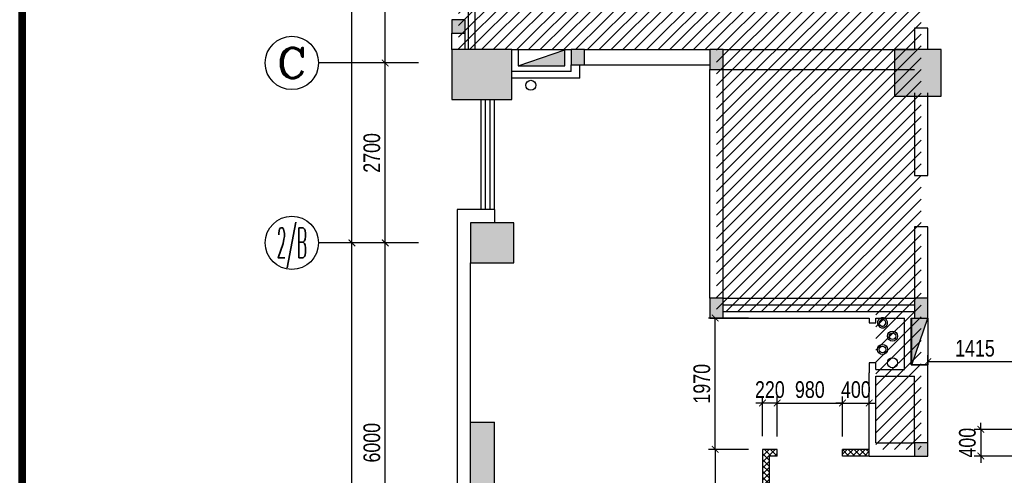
# Model space of a CAD drawing. Header units: millimetres. Extents: x -539149 to -534375, y 505028 to 505469.
# Tile 15 of 135: x -537939 to -537791, y 505186 to 505254. Entities that reach past the tile are written whole.
import ezdxf
from ezdxf.enums import TextEntityAlignment as Align

# ---------------------------------------------------------------- set-up
doc = ezdxf.new("R2010")
doc.units = ezdxf.units.MM
doc.header["$LTSCALE"] = 10
doc.layers.get('Defpoints').update_dxf_attribs({"color": 8})
for name, color, linetype in [('-消火栓', 242, 'Continuous'), ('A-建筑-原墙体', 2, 'Continuous'), ('A-建筑-新增墙体', 3, 'Continuous'), ('A-建筑-新砌墙体填充', 251, 'Continuous'), ('A-建筑-柱子、剪力墙', 251, 'Continuous'), ('A-建筑-窗户', 4, 'Continuous'), ('A-建筑-轴号', 3, 'Continuous'), ('A2图框$0$E-图框', 100, 'Continuous'), ('AXIS_TEXT', 50, 'Continuous'), ('B-平面-尺寸', 8, 'Continuous'), ('E-填充', 251, 'Continuous'), ('Q-立面-填充', 251, 'Continuous'), ('wm', 7, 'Continuous')]:
    doc.layers.add(name, color=color, linetype=linetype)
doc.styles.add('_TCH_AXIS', font='COMPLEX', dxfattribs={"bigfont": 'GBCBIG'})
doc.styles.add('CCD_DIM', font='txt', dxfattribs={"width": 0.8})
doc.styles.add('COMPLEX', font='COMPLEX')
doc.dimstyles.new('1-1', dxfattribs={"dimscale": 0, "dimtxt": 2.5, "dimasz": 1, "dimexe": 1, "dimexo": 1, "dimgap": 0.75, "dimtad": 1, "dimdec": 0, "dimrnd": 0.005, "dimzin": 0, "dimdsep": 46, "dimtxsty": 'CCD_DIM', "dimblk": 'ARCHTICK', "dimcen": 0.13, "dimclrd": 44, "dimclre": 44, "dimclrt": 50, "dimadec": 0, "dimazin": 0, "dimtfac": 1, "dimtdec": 0, "dimtix": 1, "dimtmove": 2, "dimatfit": 3, "dimldrblk": 'HBA_Leader_Dot', "dimfxl": 5, "dimfxlon": 1, "dimtvp": 1, "dimtolj": 1, "dimtzin": 0, "dimarcsym": 0})

# ---------------------------------------------------------------- blocks, each defined once
blk = doc.blocks.new('$TwtSys$00000434')
for p, q in [((-0.5, 0.5), (-0.5, -0.5)), ((-0.5, -0.5), (0.5, 0.5)), ((0.5, 0.5), (-0.5, 0.5)), ((0.5, -0.5), (0.5, 0.5)), ((-0.5, -0.5), (0.5, -0.5))]:
    blk.add_line(p, q)
blk.add_solid([(0.5, -0.5), (0.5, 0.5), (-0.5, -0.5)])
blk = doc.blocks.new('_ArchTick')
at = {"color": 0, "linetype": 'ByBlock', "const_width": 0.15}
blk.add_lwpolyline([(-0.5, -0.5), (0.5, 0.5)], dxfattribs=at)
blk = doc.blocks.new('HBA_Leader_Dot')
at = {"color": 0, "linetype": 'ByBlock'}
blk.add_line((-5, 0), (-10, 0), dxfattribs=at)
at = {"color": 0, "linetype": 'ByBlock', "const_width": 5}
blk.add_lwpolyline([(-2.5, 0, 1), (2.5, 0, 1)], format="xyb", close=True, dxfattribs=at)
blk = doc.blocks.new('_AXISO')
blk.add_circle((0, 0), 0.5)
at = {"layer": 'AXIS_TEXT', "style": 'COMPLEX', "width": 1.041667}
blk.add_attdef('A', text='', height=0.56, dxfattribs=at).set_placement((-0.25, -0.28), (0.25, -0.28), align=Align.FIT)
blk = doc.blocks.new('_FZH')
at = {"layer": 'A-建筑-原墙体'}
blk.add_lwpolyline([(-0.5, -0.5), (0.5, -0.5), (0.5, 0.5), (-0.5, 0.5)], close=True, dxfattribs=at)
at = {"layer": 'A-建筑-柱子、剪力墙'}
blk.add_solid([(-0.5, -0.5), (0.5, -0.5), (-0.5, 0.5), (0.5, 0.5)], dxfattribs=at)
blk = doc.blocks.new('*D644')
at = {"layer": 'A-建筑-新砌墙体填充', "color": 44, "lineweight": -2, "ltscale": 0.01, "transparency": 16777216}
for p, q in [((-537794.83, 505192.7), (-537794.83, 505193.7)), ((-537789.83, 505192.7), (-537795.83, 505192.7)), ((-537794.83, 505192.7), (-537794.83, 505188.7)), ((-537789.83, 505188.7), (-537795.83, 505188.7)), ((-537794.83, 505188.7), (-537794.83, 505187.7))]:
    blk.add_line(p, q, dxfattribs=at)
at = {"layer": 'Defpoints', "color": 0, "ltscale": 0.01, "transparency": 16777216}
for p in [(-537788.62, 505192.7), (-537794.83, 505188.7), (-537788.62, 505188.7)]:
    blk.add_point(p, dxfattribs=at)
at = {"layer": 'A-建筑-新砌墙体填充', "color": 44, "lineweight": -2, "ltscale": 0.01, "transparency": 16777216}
for p, rotation in [((-537794.83, 505192.7), 270), ((-537794.83, 505188.7), 90)]:
    blk.add_blockref('_ArchTick', p, dxfattribs=dict(at, rotation=rotation))
at = {"layer": 'A-建筑-新砌墙体填充', "color": 50, "ltscale": 0.01, "transparency": 16777216, "insert": (-537796.83, 505190.7), "char_height": 2.5, "attachment_point": 5, "rotation": 90, "style": 'CCD_DIM'}
blk.add_mtext('\\A1;400', dxfattribs=at)
blk = doc.blocks.new('*D645')
at = {"layer": 'A-建筑-新砌墙体填充', "color": 44, "lineweight": -2, "ltscale": 0.01, "transparency": 16777216}
for p, q in [((-537802.77, 505197.86), (-537802.77, 505203.86)), ((-537788.62, 505197.86), (-537788.62, 505203.86)), ((-537788.62, 505202.86), (-537802.77, 505202.86))]:
    blk.add_line(p, q, dxfattribs=at)
at = {"layer": 'Defpoints', "color": 0, "ltscale": 0.01, "transparency": 16777216}
for p in [(-537802.77, 505202.86), (-537802.77, 505188.7), (-537788.62, 505188.7)]:
    blk.add_point(p, dxfattribs=at)
at = {"layer": 'A-建筑-新砌墙体填充', "color": 44, "lineweight": -2, "ltscale": 0.01, "transparency": 16777216, "rotation": 180}
blk.add_blockref('_ArchTick', (-537802.77, 505202.86), dxfattribs=at)
at = {"layer": 'A-建筑-新砌墙体填充', "color": 44, "lineweight": -2, "ltscale": 0.01, "transparency": 16777216}
blk.add_blockref('_ArchTick', (-537788.62, 505202.86), dxfattribs=at)
at = {"layer": 'A-建筑-新砌墙体填充', "color": 50, "ltscale": 0.01, "transparency": 16777216, "insert": (-537795.7, 505204.86), "char_height": 2.5, "attachment_point": 5, "style": 'CCD_DIM'}
blk.add_mtext('\\A1;1415', dxfattribs=at)
blk = doc.blocks.new('*D673')
at = {"layer": 'A-建筑-新砌墙体填充', "color": 44, "lineweight": -2, "ltscale": 0.01, "transparency": 16777216}
for p, q in [((-537829.67, 505189.7), (-537835.67, 505189.7)), ((-537834.67, 505189.7), (-537834.67, 505173.8)), ((-537829.67, 505173.8), (-537835.67, 505173.8))]:
    blk.add_line(p, q, dxfattribs=at)
at = {"layer": 'Defpoints', "color": 0, "ltscale": 0.01, "transparency": 16777216}
for p in [(-537827.57, 505189.7), (-537834.67, 505173.8), (-537827.57, 505173.8)]:
    blk.add_point(p, dxfattribs=at)
at = {"layer": 'A-建筑-新砌墙体填充', "color": 44, "lineweight": -2, "ltscale": 0.01, "transparency": 16777216}
for p, rotation in [((-537834.67, 505189.7), 90), ((-537834.67, 505173.8), 270)]:
    blk.add_blockref('_ArchTick', p, dxfattribs=dict(at, rotation=rotation))
at = {"layer": 'A-建筑-新砌墙体填充', "color": 50, "ltscale": 0.01, "transparency": 16777216, "insert": (-537836.67, 505181.75), "char_height": 2.5, "attachment_point": 5, "rotation": 90, "style": 'CCD_DIM'}
blk.add_mtext('\\A1;1590', dxfattribs=at)
blk = doc.blocks.new('*D674')
at = {"layer": 'A-建筑-新砌墙体填充', "color": 44, "lineweight": -2, "ltscale": 0.01, "transparency": 16777216}
for p, q in [((-537827.57, 505191.66), (-537827.57, 505197.66)), ((-537825.37, 505191.66), (-537825.37, 505197.66)), ((-537827.57, 505196.66), (-537828.57, 505196.66)), ((-537825.37, 505196.66), (-537827.57, 505196.66)), ((-537825.37, 505196.66), (-537824.37, 505196.66))]:
    blk.add_line(p, q, dxfattribs=at)
at = {"layer": 'Defpoints', "color": 0, "ltscale": 0.01, "transparency": 16777216}
for p in [(-537827.57, 505196.66), (-537827.57, 505189.7), (-537825.37, 505189.7)]:
    blk.add_point(p, dxfattribs=at)
at = {"layer": 'A-建筑-新砌墙体填充', "color": 44, "lineweight": -2, "ltscale": 0.01, "transparency": 16777216}
blk.add_blockref('_ArchTick', (-537827.57, 505196.66), dxfattribs=at)
at = {"layer": 'A-建筑-新砌墙体填充', "color": 44, "lineweight": -2, "ltscale": 0.01, "transparency": 16777216, "rotation": 180}
blk.add_blockref('_ArchTick', (-537825.37, 505196.66), dxfattribs=at)
at = {"layer": 'A-建筑-新砌墙体填充', "color": 50, "ltscale": 0.01, "transparency": 16777216, "insert": (-537826.47, 505198.66), "char_height": 2.5, "attachment_point": 5, "style": 'CCD_DIM'}
blk.add_mtext('\\A1;220', dxfattribs=at)
blk = doc.blocks.new('*D676')
at = {"layer": 'A-建筑-新砌墙体填充', "color": 44, "lineweight": -2, "ltscale": 0.01, "transparency": 16777216}
for p, q in [((-537815.57, 505191.66), (-537815.57, 505197.66)), ((-537811.57, 505191.66), (-537811.57, 505197.66)), ((-537815.57, 505196.66), (-537816.57, 505196.66)), ((-537815.57, 505196.66), (-537811.57, 505196.66)), ((-537811.57, 505196.66), (-537810.57, 505196.66))]:
    blk.add_line(p, q, dxfattribs=at)
at = {"layer": 'Defpoints', "color": 0, "ltscale": 0.01, "transparency": 16777216}
for p in [(-537811.57, 505196.66), (-537815.57, 505189.7), (-537811.57, 505189.7)]:
    blk.add_point(p, dxfattribs=at)
at = {"layer": 'A-建筑-新砌墙体填充', "color": 44, "lineweight": -2, "ltscale": 0.01, "transparency": 16777216}
blk.add_blockref('_ArchTick', (-537815.57, 505196.66), dxfattribs=at)
at = {"layer": 'A-建筑-新砌墙体填充', "color": 44, "lineweight": -2, "ltscale": 0.01, "transparency": 16777216, "rotation": 180}
blk.add_blockref('_ArchTick', (-537811.57, 505196.66), dxfattribs=at)
at = {"layer": 'A-建筑-新砌墙体填充', "color": 50, "ltscale": 0.01, "transparency": 16777216, "insert": (-537813.57, 505198.66), "char_height": 2.5, "attachment_point": 5, "style": 'CCD_DIM'}
blk.add_mtext('\\A1;400', dxfattribs=at)
blk = doc.blocks.new('*D677')
at = {"layer": 'A-建筑-新砌墙体填充', "color": 44, "lineweight": -2, "ltscale": 0.01, "transparency": 16777216}
for p, q in [((-537829.67, 505209.4), (-537835.67, 505209.4)), ((-537834.67, 505189.7), (-537834.67, 505209.4)), ((-537829.67, 505189.7), (-537835.67, 505189.7))]:
    blk.add_line(p, q, dxfattribs=at)
at = {"layer": 'Defpoints', "color": 0, "ltscale": 0.01, "transparency": 16777216}
for p in [(-537834.67, 505209.4), (-537827.57, 505209.4), (-537827.57, 505189.7)]:
    blk.add_point(p, dxfattribs=at)
at = {"layer": 'A-建筑-新砌墙体填充', "color": 44, "lineweight": -2, "ltscale": 0.01, "transparency": 16777216}
for p, rotation in [((-537834.67, 505209.4), 90), ((-537834.67, 505189.7), 270)]:
    blk.add_blockref('_ArchTick', p, dxfattribs=dict(at, rotation=rotation))
at = {"layer": 'A-建筑-新砌墙体填充', "color": 50, "ltscale": 0.01, "transparency": 16777216, "insert": (-537836.67, 505199.55), "char_height": 2.5, "attachment_point": 5, "rotation": 90, "style": 'CCD_DIM'}
blk.add_mtext('\\A1;1970', dxfattribs=at)
blk = doc.blocks.new('A2图框')
at = {"layer": 'A2图框$0$E-图框', "color": 4, "const_width": 1.13}
blk.add_lwpolyline([(-363.4, 295.3), (209.38, 295.3), (209.38, -104.9), (-363.4, -104.9)], close=True, dxfattribs=at)

msp = doc.modelspace()

# ---------------------------------------------------------------- hatches: boundary and pattern name
at = {"layer": 'A-建筑-新砌墙体填充', "ltscale": 0.01}
h = msp.add_hatch(dxfattribs=at)
h.set_pattern_fill('ANSI37', color=251, scale=20, style=0, double=1)
h.set_pattern_definition([(45, (-537867.7732, 505134.10865), (-0.4490128, 0.4490128), []), (135, (-537867.7732, 505134.10865), (-0.4490128, -0.4490128), [])])
h.paths.add_polyline_path([(-537586.773, 505361.249), (-537587.773, 505361.249), (-537587.773, 505290.099), (-537586.773, 505290.099)])
h.paths.add_polyline_path([(-537586.773, 505280.099), (-537587.773, 505280.099), (-537587.773, 505277.099), (-537586.773, 505277.099)])
h.paths.add_polyline_path([(-537546.773, 505349.799), (-537547.773, 505349.799), (-537547.773, 505348.599), (-537546.773, 505348.599)])
h.paths.add_polyline_path([(-537546.773, 505339.599), (-537547.773, 505339.599), (-537547.773, 505330.699), (-537547.173, 505330.699), (-537547.173, 505338.699), (-537546.773, 505338.699)])
h.paths.add_polyline_path([(-537650.073, 505277.099), (-537652.073, 505277.099), (-537652.073, 505276.099), (-537651.073, 505276.099), (-537651.073, 505230.499), (-537688.073, 505230.499), (-537688.073, 505276.099), (-537687.073, 505276.099), (-537687.073, 505277.099), (-537689.073, 505277.099), (-537689.073, 505230.499), (-537788.623, 505230.498), (-537788.623, 505225.999), (-537787.623, 505225.999), (-537787.623, 505229.499), (-537760.123, 505229.499), (-537760.123, 505189.699), (-537761.123, 505189.699), (-537761.123, 505188.699), (-537758.123, 505188.699), (-537758.123, 505189.699), (-537759.123, 505189.699), (-537759.123, 505229.499), (-537731.623, 505229.499), (-537731.623, 505189.699), (-537732.623, 505189.699), (-537732.623, 505188.699), (-537729.623, 505188.699), (-537729.623, 505189.699), (-537730.623, 505189.699), (-537730.623, 505229.499), (-537703.123, 505229.499), (-537703.123, 505189.699), (-537704.123, 505189.699), (-537704.123, 505188.699), (-537701.123, 505188.699), (-537701.123, 505189.699), (-537702.123, 505189.699), (-537702.123, 505229.499), (-537674.623, 505229.499), (-537674.623, 505189.699), (-537675.623, 505189.699), (-537675.623, 505188.699), (-537672.623, 505188.699), (-537672.623, 505189.699), (-537673.623, 505189.699), (-537673.623, 505229.499), (-537651.073, 505229.499), (-537651.073, 505189.699), (-537652.073, 505189.699), (-537652.073, 505188.699), (-537650.073, 505188.699)])
h.paths.add_polyline_path([(-537786.623, 505189.699), (-537787.623, 505189.699), (-537787.623, 505192.699), (-537788.623, 505192.699), (-537788.623, 505188.699), (-537786.623, 505188.699)])
h.paths.add_polyline_path([(-537800.673, 505173.799), (-537810.173, 505173.799), (-537810.173, 505172.799), (-537809.173, 505172.799), (-537809.173, 505166.699), (-537808.173, 505166.699), (-537808.173, 505172.799), (-537800.673, 505172.799)])
h.paths.add_polyline_path([(-537811.573, 505189.699), (-537815.573, 505189.699), (-537815.573, 505188.699), (-537811.573, 505188.699)])
h.paths.add_polyline_path([(-537819.973, 505173.799), (-537826.573, 505173.799), (-537826.573, 505188.699), (-537825.373, 505188.699), (-537825.373, 505189.699), (-537827.573, 505189.699), (-537827.573, 505173.799), (-537867.773, 505173.799), (-537867.773, 505172.799), (-537819.973, 505172.799)])
h.paths.add_polyline_path([(-537808.173, 505157.699), (-537809.173, 505157.699), (-537809.173, 505134.109), (-537808.173, 505134.109)])
h.paths.add_polyline_path([(-537744.173, 505173.799), (-537747.173, 505173.799), (-537747.173, 505172.799), (-537746.173, 505172.799), (-537746.173, 505134.109), (-537745.173, 505134.109), (-537745.173, 505172.799), (-537744.173, 505172.799)])
h.paths.add_polyline_path([(-537712.173, 505173.799), (-537720.173, 505173.799), (-537720.173, 505172.799), (-537716.673, 505172.799), (-537716.673, 505165.699), (-537715.673, 505165.699), (-537715.673, 505172.799), (-537712.173, 505172.799)])
h.paths.add_polyline_path([(-537715.673, 505156.699), (-537716.673, 505156.699), (-537716.673, 505134.109), (-537716.173, 505134.109, 0.0050277), (-537715.673, 505134.118)])
h.paths.add_polyline_path([(-537681.673, 505173.799), (-537684.673, 505173.799), (-537684.673, 505172.799), (-537683.673, 505172.799), (-537683.673, 505145.099), (-537682.673, 505145.099), (-537682.673, 505172.799), (-537681.673, 505172.799)])
h.paths.add_polyline_path([(-537662.073, 505173.799), (-537662.973, 505173.799), (-537671.873, 505173.799), (-537671.873, 505172.799), (-537662.973, 505172.799), (-537662.973, 505161.899), (-537660.473, 505161.899), (-537660.473, 505164.899), (-537662.073, 505164.899), (-537662.073, 505166.899)])
h.paths.add_polyline_path([(-537660.973, 505163.149, -1), (-537662.473, 505163.149, -1)], flags=16)
at = {"layer": 'E-填充', "ltscale": 0.01}
for points in [[(-537874.173, 505254.199), (-537874.173, 505252.199), (-537872.173, 505252.199), (-537872.173, 505254.199)], [(-537856.273, 505249.699), (-537856.273, 505247.399), (-537854.273, 505247.399), (-537854.273, 505249.699)], [(-537835.473, 505249.699), (-537835.473, 505246.699), (-537833.473, 505246.699), (-537833.473, 505249.699)], [(-537835.473, 505212.399), (-537835.473, 505209.399), (-537833.473, 505209.399), (-537833.473, 505212.399)], [(-537804.773, 505212.399), (-537804.773, 505209.399), (-537802.773, 505209.399), (-537802.773, 505212.399)], [(-537867.773, 505188.899), (-537867.773, 505193.699), (-537871.373, 505193.699), (-537871.373, 505188.899), (-537871.373, 505162.699), (-537867.773, 505162.699)], [(-537804.773, 505190.699), (-537804.773, 505188.699), (-537802.773, 505188.699), (-537802.773, 505190.699)]]:
    msp.add_hatch(color=256, dxfattribs=at).paths.add_polyline_path(points)
at = {"layer": 'Q-立面-填充', "ltscale": 0.005}
h = msp.add_hatch(dxfattribs=at)
h.set_pattern_fill('ANSI31', color=256, scale=1000, style=0)
h.set_pattern_definition([(45, (-537873.1732, 505189.6987), (-0.883883, 0.883883), [])])
h.paths.add_polyline_path([(-537810.573, 505189.699), (-537803.773, 505189.699), (-537803.773, 505307.899), (-537840.673, 505307.899), (-537840.673, 505336.099), (-537873.173, 505336.099), (-537873.173, 505249.699), (-537834.473, 505249.699), (-537834.473, 505210.399), (-537810.573, 505210.399)])

# ---------------------------------------------------------------- linework, layer by layer
at = {"ltscale": 0.01}
msp.add_line((-537802.773, 505209.399, 0.069), (-537802.773, 505202.399, 0.069), dxfattribs=at)
at = {"color": 31, "ltscale": 0.01}
for centre, radius in [((-537808.073, 505206.699, 0.069), 0.75), ((-537808.073, 505206.699, 0.069), 0.5), ((-537809.573, 505204.699, 0.069), 0.75), ((-537809.573, 505204.699, 0.069), 0.5), ((-537808.073, 505202.699, 0.069), 0.75)]:
    msp.add_circle(centre, radius, dxfattribs=at)
at = {"color": 31, "ltscale": 0.01, "extrusion": (0, 0, -1)}
for major_axis, start_param, end_param in [((0.619, 0.424), -0.0001152, 6.2830701), ((0.412, 0.283), 0.0004212, 6.2836065)]:
    msp.add_ellipse((-537809.573, 505208.698, 0.069), major_axis=major_axis, ratio=1, start_param=start_param, end_param=end_param, dxfattribs=at)
at = {"layer": 'A-建筑-原墙体', "ltscale": 0.01}
for p, q in [((-537871.673, 505249.699, 0.069), (-537871.673, 505258.199, 0.069)), ((-537870.673, 505249.699, 0.069), (-537870.673, 505258.199, 0.069)), ((-537874.173, 505254.199, 0.069), (-537874.173, 505252.199, 0.069)), ((-537872.173, 505254.199, 0.069), (-537874.173, 505254.199, 0.069)), ((-537872.173, 505252.199, 0.069), (-537872.173, 505254.199, 0.069)), ((-537874.173, 505249.699, 0.069), (-537874.173, 505252.199, 0.069)), ((-537874.173, 505252.199, 0.069), (-537872.173, 505252.199, 0.069)), ((-537872.173, 505249.699, 0.069), (-537872.173, 505252.199, 0.069)), ((-537802.773, 505252.949, 0.069), (-537804.773, 505252.949, 0.069)), ((-537804.773, 505252.949, 0.069), (-537804.773, 505249.699, 0.069)), ((-537802.773, 505249.699, 0.069), (-537802.773, 505252.949, 0.069)), ((-537856.273, 505249.699, 0.069), (-537856.273, 505247.399, 0.069)), ((-537854.273, 505249.699, 0.069), (-537856.273, 505249.699, 0.069)), ((-537854.273, 505249.699, 0.069), (-537835.473, 505249.699, 0.069)), ((-537854.273, 505247.399, 0.069), (-537854.273, 505249.699, 0.069)), ((-537835.473, 505249.699, 0.069), (-537835.473, 505246.699, 0.069)), ((-537833.473, 505249.699, 0.069), (-537835.473, 505249.699, 0.069)), ((-537833.473, 505249.699, 0.069), (-537804.773, 505249.699, 0.069)), ((-537833.473, 505246.699, 0.069), (-537833.473, 505249.699, 0.069)), ((-537856.273, 505246.399, 0.069), (-537865.173, 505246.399, 0.069)), ((-537856.273, 505246.399, 0.069), (-537856.273, 505247.399, 0.069)), ((-537856.273, 505247.399, 0.069), (-537854.273, 505247.399, 0.069)), ((-537854.973, 505245.399, 0.069), (-537854.973, 505247.399, 0.069)), ((-537854.273, 505247.399, 0.069), (-537835.473, 505247.399, 0.069)), ((-537835.473, 505212.399, 0.069), (-537835.473, 505246.699, 0.069)), ((-537835.473, 505246.699, 0.069), (-537833.473, 505246.699, 0.069)), ((-537833.473, 505246.699, 0.069), (-537804.773, 505246.699, 0.069)), ((-537833.473, 505212.399, 0.069), (-537833.473, 505246.699, 0.069)), ((-537854.973, 505245.399, 0.069), (-537865.173, 505245.399, 0.069)), ((-537804.773, 505243.199, 0.069), (-537804.773, 505230.799, 0.069)), ((-537802.773, 505230.799, 0.069), (-537802.773, 505243.199, 0.069)), ((-537804.773, 505230.799, 0.069), (-537802.773, 505230.799, 0.069)), ((-537867.773, 505225.699, 0.069), (-537873.373, 505225.699, 0.069)), ((-537873.373, 505225.699, 0.069), (-537873.373, 505180.699, 0.069)), ((-537867.773, 505225.699, 0.069), (-537867.773, 505223.699, 0.069)), ((-537804.773, 505223.099, 0.069), (-537804.773, 505212.399, 0.069)), ((-537802.773, 505223.099, 0.069), (-537804.773, 505223.099, 0.069)), ((-537802.773, 505212.399, 0.069), (-537802.773, 505223.099, 0.069)), ((-537871.373, 505193.799, 0.069), (-537871.373, 505217.699, 0.069)), ((-537835.473, 505212.399, 0.069), (-537835.473, 505209.399, 0.069)), ((-537833.473, 505212.399, 0.069), (-537835.473, 505212.399, 0.069)), ((-537833.473, 505212.399, 0.069), (-537804.773, 505212.399, 0.069)), ((-537833.473, 505209.399, 0.069), (-537833.473, 505212.399, 0.069)), ((-537804.773, 505212.399, 0.069), (-537804.773, 505209.399, 0.069)), ((-537802.773, 505212.399, 0.069), (-537804.773, 505212.399, 0.069)), ((-537802.773, 505209.399, 0.069), (-537802.773, 505212.399, 0.069)), ((-537833.473, 505211.399, 0.069), (-537804.773, 505211.399, 0.069)), ((-537835.473, 505209.399, 0.069), (-537833.473, 505209.399, 0.069)), ((-537833.473, 505210.399, 0.069), (-537810.773, 505210.399, 0.069)), ((-537833.473, 505209.399, 0.069), (-537811.573, 505209.399, 0.069)), ((-537811.573, 505209.399, 0.069), (-537811.573, 505208.699, 0.069)), ((-537810.773, 505210.399, 0.069), (-537805.773, 505210.399, 0.069)), ((-537810.573, 505208.699, 0.069), (-537810.573, 505209.399, 0.069)), ((-537810.573, 505209.399, 0.069), (-537806.273, 505209.399, 0.069)), ((-537806.273, 505201.699, 0.069), (-537806.273, 505209.399, 0.069)), ((-537805.773, 505210.399, 0.069), (-537804.773, 505210.399, 0.069)), ((-537805.273, 505202.399, 0.069), (-537805.273, 505209.399, 0.069)), ((-537805.273, 505209.399, 0.069), (-537804.773, 505209.399, 0.069)), ((-537804.773, 505209.399, 0.069), (-537802.773, 505209.399, 0.069)), ((-537811.573, 505208.699, 0.069), (-537810.573, 505208.699, 0.069)), ((-537810.573, 505202.699, 0.069), (-537811.573, 505202.699, 0.069)), ((-537811.573, 505202.699, 0.069), (-537811.573, 505201.199, 0.069)), ((-537810.573, 505201.699, 0.069), (-537810.573, 505202.699, 0.069)), ((-537805.273, 505202.399, 0.069), (-537802.773, 505202.399, 0.069)), ((-537802.773, 505190.699, 0.069), (-537802.773, 505202.399, 0.069)), ((-537811.573, 505188.699, 0.069), (-537811.573, 505201.199, 0.069)), ((-537810.573, 505201.699, 0.069), (-537806.273, 505201.699, 0.069)), ((-537810.573, 505190.699, 0.069), (-537810.573, 505200.699, 0.069)), ((-537810.573, 505200.699, 0.069), (-537805.773, 505200.699, 0.069)), ((-537805.773, 505200.699, 0.069), (-537804.773, 505200.699, 0.069)), ((-537804.773, 505190.699, 0.069), (-537804.773, 505200.699, 0.069)), ((-537871.373, 505180.699, 0.069), (-537871.373, 505193.799, 0.069)), ((-537871.373, 505193.799, 0.069), (-537867.773, 505193.799, 0.069)), ((-537867.773, 505162.699, 0.069), (-537867.773, 505193.799, 0.069)), ((-537867.773, 505189.699, 0.069), (-537867.773, 505193.799, 0.069)), ((-537810.573, 505190.699, 0.069), (-537804.773, 505190.699, 0.069)), ((-537804.773, 505190.699, 0.069), (-537804.773, 505188.699, 0.069)), ((-537802.773, 505190.699, 0.069), (-537804.773, 505190.699, 0.069)), ((-537802.773, 505188.699, 0.069), (-537802.773, 505190.699, 0.069)), ((-537811.573, 505188.699, 0.069), (-537804.773, 505188.699, 0.069)), ((-537804.773, 505188.699, 0.069), (-537802.773, 505188.699, 0.069))]:
    msp.add_line(p, q, dxfattribs=at)
msp.add_circle((-537862.323, 505244.349, 0.069), 0.75, dxfattribs=at)
at = {"layer": 'A-建筑-新增墙体', "ltscale": 0.01}
for p, q in [((-537827.573, 505189.699, 0.069), (-537827.573, 505173.799, 0.069)), ((-537825.373, 505189.699, 0.069), (-537827.573, 505189.699, 0.069)), ((-537826.573, 505188.699, 0.069), (-537826.573, 505173.799, 0.069)), ((-537825.373, 505188.699, 0.069), (-537826.573, 505188.699, 0.069)), ((-537825.373, 505188.699, 0.069), (-537825.373, 505189.699, 0.069)), ((-537815.573, 505188.699, 0.069), (-537815.573, 505189.699, 0.069)), ((-537811.573, 505189.699, 0.069), (-537815.573, 505189.699, 0.069)), ((-537811.573, 505188.699, 0.069), (-537815.573, 505188.699, 0.069))]:
    msp.add_line(p, q, dxfattribs=at)
at = {"layer": 'A-建筑-窗户', "ltscale": 0.01}
for p, q in [((-537869.773, 505225.699, 0.069), (-537869.773, 505242.199, 0.069)), ((-537869.107, 505225.699, 0.069), (-537869.107, 505242.199, 0.069)), ((-537868.44, 505225.699, 0.069), (-537868.44, 505242.199, 0.069)), ((-537867.773, 505225.699, 0.069), (-537867.773, 505242.199, 0.069))]:
    msp.add_line(p, q, dxfattribs=at)
at = {"layer": 'A-建筑-轴号', "ltscale": 0.01}
for p, q in [((-537879.173, 505247.699, 0.069), (-537894.173, 505247.699, 0.069)), ((-537879.173, 505220.699, 0.069), (-537894.173, 505220.699, 0.069))]:
    msp.add_line(p, q, dxfattribs=at)
at = {"layer": 'wm', "ltscale": 0.01}
msp.add_line((-537856.273, 505249.69, 0.069), (-537865.173, 505249.69, 0.069), dxfattribs=at)

# ---------------------------------------------------------------- block references
at = {"layer": '-消火栓', "ltscale": 0.01, "yscale": 2.4}
for p, xscale, zscale, rotation in [((-537860.723, 505248.49, 0.069), 7.000000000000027, 7.000000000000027, 5.008954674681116e-06), ((-537803.973, 505205.899, 0.069), -7.000000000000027, 7, 270.0000050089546)]:
    msp.add_blockref('$TwtSys$00000434', p, dxfattribs=dict(at, xscale=xscale, zscale=zscale, rotation=rotation))
at = {"layer": 'A-建筑-原墙体', "ltscale": 0.01}
for p, xscale, yscale, zscale in [((-537869.673, 505245.949, 0.069), 9, 7.500000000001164, 7.500000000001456), ((-537804.273, 505246.199, 0.069), 7.000000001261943, 6.999966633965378, 6.999966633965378), ((-537868.123, 505220.699, 0.069), 6.499999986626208, 5.999999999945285, 5.999999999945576)]:
    msp.add_blockref('_FZH', p, dxfattribs=dict(at, xscale=xscale, yscale=yscale, zscale=zscale))
at = {"layer": 'A-建筑-窗户', "ltscale": 0.5}
msp.add_blockref('A2图框', (-537575.245, 505153.313), dxfattribs=at)
at = {"layer": 'A-建筑-轴号', "ltscale": 0.01}
ref = msp.add_blockref('_AXISO', (-537898.173, 505247.699, 0.069), dxfattribs=dict(at, xscale=8, yscale=8, zscale=8))
ref.add_attrib('A', 'C', dxfattribs={"layer": 'AXIS_TEXT', "height": 4.525, "style": '_TCH_AXIS', "width": 1.4}).set_placement((-537900.436, 505245.436, 0.069), (-537895.91, 505245.436, 0.069), align=Align.FIT)
ref = msp.add_blockref('_AXISO', (-537898.173, 505220.699, 0.069), dxfattribs=dict(at, xscale=8, yscale=8, zscale=8))
ref.add_attrib('A', '2/B', dxfattribs={"layer": 'AXIS_TEXT', "height": 4.5255, "style": '_TCH_AXIS', "width": 0.355932}).set_placement((-537900.436, 505218.436, 0.069), (-537895.91, 505218.436, 0.069), align=Align.FIT)

# ---------------------------------------------------------------- dimensions: what is measured, and where the dimension line sits
at = {"layer": 'A-建筑-新砌墙体填充', "ltscale": 0.01}
for base, p1, p2, angle, picture, middle in [((-537834.668, 505209.399, 0.069), (-537827.573, 505189.699, 0.069), (-537827.573, 505209.399, 0.069), 270, '*D677', (-537836.668, 505199.549, 0.069)), ((-537794.833, 505188.699, 0.069), (-537788.623, 505192.699, 0.069), (-537788.623, 505188.699, 0.069), 90, '*D644', (-537796.833, 505190.699, 0.069)), ((-537834.668, 505173.799, 0.069), (-537827.573, 505189.699, 0.069), (-537827.573, 505173.799, 0.069), 90, '*D673', (-537836.668, 505181.749, 0.069))]:
    dim = msp.add_linear_dim(base=base, p1=p1, p2=p2, angle=angle, dimstyle='1-1', override={"dimscale": 1, "dimlfac": 100}, dxfattribs=at)
    dim.commit()
    dim.dimension.update_dxf_attribs({"geometry": picture, "text_midpoint": middle})
for base, p1, p2, picture, middle in [((-537802.773, 505202.856, 0.069), (-537788.623, 505188.699, 0.069), (-537802.773, 505188.699, 0.069), '*D645', (-537795.698, 505204.856, 0.069)), ((-537827.573, 505196.656, 0.069), (-537825.373, 505189.699, 0.069), (-537827.573, 505189.699, 0.069), '*D674', (-537826.473, 505198.656, 0.069)), ((-537811.573, 505196.656, 0.069), (-537815.573, 505189.699, 0.069), (-537811.573, 505189.699, 0.069), '*D676', (-537813.573, 505198.656, 0.069))]:
    dim = msp.add_linear_dim(base=base, p1=p1, p2=p2, dimstyle='1-1', override={"dimscale": 1, "dimlfac": 100}, dxfattribs=at)
    dim.commit()
    dim.dimension.update_dxf_attribs({"geometry": picture, "text_midpoint": middle})
msp.add_linear_dim(base=(-537815.573, 505196.656, 0.069), p1=(-537825.373, 505189.699, 0.069), p2=(-537815.573, 505189.672, 0.069), dimstyle='1-1', override={"dimscale": 1, "dimlfac": 100}, dxfattribs=at).render()
at = {"layer": 'B-平面-尺寸', "ltscale": 0.01}
for p1, p2, distance in [((-537874.173, 505220.699, 0.069), (-537874.173, 505365.199, 0.069), 15), ((-537874.173, 505247.699, 0.069), (-537874.173, 505334.699, 0.069), 10), ((-537874.173, 505220.699, 0.069), (-537874.173, 505247.699, 0.069), 10), ((-537874.173, 505134.199, 0.069), (-537874.173, 505220.699, 0.069), 15), ((-537874.173, 505160.699, 0.069), (-537874.173, 505220.699, 0.069), 10)]:
    msp.add_aligned_dim(p1=p1, p2=p2, distance=distance, dimstyle='1-1', override={"dimscale": 1, "dimlfac": 100}, dxfattribs=at).render()

doc.saveas('drawing.dxf')
